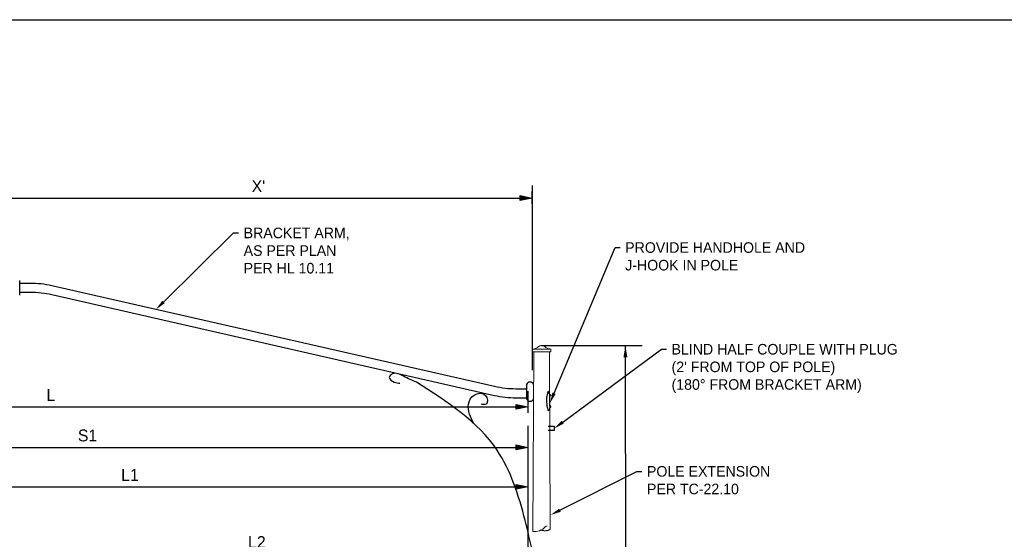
# Model space of a CAD drawing. Header units: feet. Extents: x -492 to 323056, y -198 to 581286.
# Tile 14 of 29: x 72.6 to 84.25, y -123.46 to -117.32. Entities that reach past the tile are written whole.
import ezdxf
from ezdxf import colors
from ezdxf.entities.mleader import LeaderData, LeaderLine
from ezdxf.math import Vec2, Vec3

# ---------------------------------------------------------------- set-up
doc = ezdxf.new("R2010")
doc.units = ezdxf.units.FT
doc.header["$MEASUREMENT"] = 0
doc.layers.add('COLUMNS', color=6, linetype='Continuous', plot=False)
for name, color, linetype in [('ST_Details', 4, 'Continuous'), ('TEXT', 7, 'Continuous'), ('TEXT-DED', 10, 'Continuous')]:
    doc.layers.add(name, color=color, linetype=linetype)
doc.styles.add('Slanted-Normal', font='font31.shx', dxfattribs={"height": 0.14})
doc.dimstyles.new('Dec-0  Slanted', dxfattribs={"dimtxt": 0.14, "dimasz": 0.14, "dimexe": 0.07, "dimexo": 0.07, "dimgap": 0.07, "dimtad": 1, "dimdec": 0, "dimzin": 3, "dimdsep": 46, "dimtxsty": 'Slanted-Normal', "dimblk": 'Dim1', "dimcen": 0, "dimclrd": 95, "dimclre": 95, "dimclrt": 7, "dimaunit": 1, "dimadec": 5, "dimazin": 3, "dimtfac": 1, "dimtdec": 0, "dimtmove": 1, "dimatfit": 0, "dimldrblk": 'Dim1', "dimfxl": 1, "dimtolj": 1, "dimtzin": 0, "dimlwd": -1, "dimlwe": -1, "dimarcsym": 0})

# ---------------------------------------------------------------- blocks, each defined once
blk = doc.blocks.new('Dim1')
h = blk.add_hatch(color=4)
h.dxf.hatch_style = 1
h.paths.add_polyline_path([(0, 0), (-1, -0.2), (-1, 0.2)])
at = {"color": 4}
blk.add_lwpolyline([(0, 0), (-1, -0.2), (-1, 0.2), (0, 0)], dxfattribs=at)
blk = doc.blocks.new('*D1103')
at = {"layer": 'Defpoints', "color": 0, "transparency": 16777216}
for p in [(78.612, -121.643), (67.332, -121.747), (78.612, -121.897)]:
    blk.add_point(p, dxfattribs=at)
at = {"layer": 'TEXT-DED', "color": 95, "linetype": 'Continuous', "transparency": 16777216}
for p, q in [((78.612, -121.713), (78.612, -121.967)), ((67.332, -121.817), (67.332, -121.967)), ((67.472, -121.897), (78.472, -121.897))]:
    blk.add_line(p, q, dxfattribs=at)
at = {"layer": 'TEXT-DED', "color": 95, "transparency": 16777216, "xscale": 0.14, "yscale": 0.14, "zscale": 0.14, "rotation": 180}
blk.add_blockref('Dim1', (67.332, -121.897), dxfattribs=at)
at = {"layer": 'TEXT-DED', "color": 95, "transparency": 16777216, "xscale": 0.14, "yscale": 0.14, "zscale": 0.14}
blk.add_blockref('Dim1', (78.612, -121.897), dxfattribs=at)
at = {"layer": 'TEXT-DED', "transparency": 16777216, "insert": (72.972, -121.757), "char_height": 0.14, "attachment_point": 5, "style": 'Slanted-Normal'}
blk.add_mtext('\\A1;{\\Ffont31|c0;L}', dxfattribs=at)
blk = doc.blocks.new('*D1099')
at = {"layer": 'Defpoints', "color": 0, "transparency": 16777216}
for p in [(69.201, -122.693), (78.612, -122.843), (78.612, -122.843)]:
    blk.add_point(p, dxfattribs=at)
at = {"layer": 'TEXT-DED', "color": 95, "linetype": 'Continuous', "transparency": 16777216}
for p, q in [((69.201, -122.763), (69.201, -122.913)), ((69.341, -122.843), (78.472, -122.843))]:
    blk.add_line(p, q, dxfattribs=at)
at = {"layer": 'TEXT-DED', "color": 95, "transparency": 16777216, "xscale": 0.14, "yscale": 0.14, "zscale": 0.14, "rotation": 180}
blk.add_blockref('Dim1', (69.201, -122.843), dxfattribs=at)
at = {"layer": 'TEXT-DED', "color": 95, "transparency": 16777216, "xscale": 0.14, "yscale": 0.14, "zscale": 0.14}
blk.add_blockref('Dim1', (78.612, -122.843), dxfattribs=at)
at = {"layer": 'TEXT-DED', "transparency": 16777216, "insert": (73.907, -122.703), "char_height": 0.14, "attachment_point": 5, "style": 'Slanted-Normal'}
blk.add_mtext('\\A1;L1', dxfattribs=at)
blk = doc.blocks.new('*D1101')
at = {"layer": 'Defpoints', "color": 0, "transparency": 16777216}
for p in [(78.612, -123.137), (72.201, -123.487), (78.612, -123.637)]:
    blk.add_point(p, dxfattribs=at)
at = {"layer": 'TEXT-DED', "color": 95, "linetype": 'Continuous', "transparency": 16777216}
for p, q in [((78.612, -123.207), (78.612, -123.707)), ((72.201, -123.557), (72.201, -123.707)), ((72.341, -123.637), (78.472, -123.637))]:
    blk.add_line(p, q, dxfattribs=at)
at = {"layer": 'TEXT-DED', "color": 95, "transparency": 16777216, "xscale": 0.14, "yscale": 0.14, "zscale": 0.14, "rotation": 180}
blk.add_blockref('Dim1', (72.201, -123.637), dxfattribs=at)
at = {"layer": 'TEXT-DED', "color": 95, "transparency": 16777216, "xscale": 0.14, "yscale": 0.14, "zscale": 0.14}
blk.add_blockref('Dim1', (78.612, -123.637), dxfattribs=at)
at = {"layer": 'TEXT-DED', "transparency": 16777216, "insert": (75.407, -123.497), "char_height": 0.14, "attachment_point": 5, "style": 'Slanted-Normal'}
blk.add_mtext('\\A1;L2', dxfattribs=at)
blk = doc.blocks.new('*D1104')
at = {"layer": 'Defpoints', "color": 0, "transparency": 16777216}
for p in [(72.19, -119.278), (78.661, -119.279), (78.661, -119.428)]:
    blk.add_point(p, dxfattribs=at)
at = {"layer": 'TEXT-DED', "color": 95, "linetype": 'Continuous', "transparency": 16777216}
for p, q in [((72.19, -119.348), (72.19, -119.498)), ((78.661, -119.349), (78.661, -119.498)), ((72.33, -119.428), (78.521, -119.428))]:
    blk.add_line(p, q, dxfattribs=at)
at = {"layer": 'TEXT-DED', "color": 95, "transparency": 16777216, "xscale": 0.14, "yscale": 0.14, "zscale": 0.14, "rotation": 180}
blk.add_blockref('Dim1', (72.19, -119.428), dxfattribs=at)
at = {"layer": 'TEXT-DED', "color": 95, "transparency": 16777216, "xscale": 0.14, "yscale": 0.14, "zscale": 0.14}
blk.add_blockref('Dim1', (78.661, -119.428), dxfattribs=at)
at = {"layer": 'TEXT-DED', "transparency": 16777216, "insert": (75.426, -119.288), "char_height": 0.14, "attachment_point": 5, "style": 'Slanted-Normal'}
blk.add_mtext("\\A1;{\\Ffont31|c0;X'}", dxfattribs=at)
blk = doc.blocks.new('*D1422')
at = {"layer": 'Defpoints', "color": 0, "transparency": 16777216}
for p in [(68.198, -122.297), (78.612, -122.377), (78.612, -122.377)]:
    blk.add_point(p, dxfattribs=at)
at = {"layer": 'TEXT-DED', "color": 95, "linetype": 'Continuous', "transparency": 16777216}
for p, q in [((68.198, -122.367), (68.198, -122.447)), ((68.338, -122.377), (78.472, -122.377))]:
    blk.add_line(p, q, dxfattribs=at)
at = {"layer": 'TEXT-DED', "color": 95, "transparency": 16777216, "xscale": 0.14, "yscale": 0.14, "zscale": 0.14, "rotation": 180}
blk.add_blockref('Dim1', (68.198, -122.377), dxfattribs=at)
at = {"layer": 'TEXT-DED', "color": 95, "transparency": 16777216, "xscale": 0.14, "yscale": 0.14, "zscale": 0.14}
blk.add_blockref('Dim1', (78.612, -122.377), dxfattribs=at)
at = {"layer": 'TEXT-DED', "transparency": 16777216, "insert": (73.405, -122.237), "char_height": 0.14, "attachment_point": 5, "style": 'Slanted-Normal'}
blk.add_mtext('\\A1;S1', dxfattribs=at)

msp = doc.modelspace()

# ---------------------------------------------------------------- linework, layer by layer
at = {"layer": 'COLUMNS', "color": 1}
msp.add_lwpolyline([(63.55946, -138.06895), (63.55946, -117.31895), (93.93446, -117.31895), (93.93446, -138.06895)], close=True, dxfattribs=at)
at = {"layer": 'ST_Details', "lineweight": 13}
for p, q in [((78.88459, -121.2309), (78.88446, -121.21524)), ((78.67068, -123.37113), (78.68267, -121.24657)), ((78.86915, -121.24657), (78.8769, -123.32494))]:
    msp.add_line(p, q, dxfattribs=at)
at = {"layer": 'ST_Details', "color": 7, "linetype": 'Continuous', "lineweight": 13}
msp.add_line((78.87646, -123.32494), (78.87646, -123.32494), dxfattribs=at)
at = {"layer": 'ST_Details'}
for points in [[(72.60251, -120.57633), (72.60251, -120.40328)], [(78.85042, -122.12828), (78.92387, -122.12828), (78.92387, -122.17828), (78.85042, -122.17847)]]:
    msp.add_lwpolyline(points, dxfattribs=at)
for points in [[(78.59681, -121.68706), (78.47158, -121.68706, -0.05607475), (78.21606, -121.65832), (72.98326, -120.46581, 0.05607475), (72.72774, -120.43706), (72.60251, -120.43706)], [(78.59681, -121.7947), (78.47158, -121.7947, -0.05607475), (78.21606, -121.76595), (72.98326, -120.57344, 0.05607475), (72.72774, -120.5447), (72.60251, -120.5447)], [(78.68049, -121.63385, 0.67481599), (78.59686, -121.63385), (78.59656, -121.80314, 0.67604669), (78.68003, -121.80336)]]:
    msp.add_lwpolyline(points, format="xyb", dxfattribs=at)
at = {"layer": 'ST_Details', "lineweight": 13, "flags": 128}
for points in [[(78.88446, -121.21524), (78.66795, -121.21523), (78.66768, -121.24657)], [(78.66768, -121.24657), (78.88473, -121.24657), (78.88459, -121.2309)]]:
    msp.add_lwpolyline(points, dxfattribs=at)
at = {"layer": 'ST_Details', "flags": 128}
for points in [[(78.87097, -121.75345), (78.87932, -121.75339), (78.87963, -121.76813), (78.87558, -121.76816), (78.87154, -121.76819)], [(78.87408, -121.903), (78.88243, -121.90294), (78.88213, -121.88819), (78.87403, -121.88825)]]:
    msp.add_lwpolyline(points, dxfattribs=at)
at = {"layer": 'ST_Details', "color": 7, "linetype": 'Continuous', "lineweight": 13}
for centre, radius, start, end in [((78.8391, -123.3425), 0.03444, 85.492478, 128.363203), ((78.6945, -123.21194), 0.16096, 261.489689, 319.954147)]:
    msp.add_arc(centre, radius, start, end, dxfattribs=at)
at = {"layer": 'ST_Details', "lineweight": 13}
msp.add_open_spline([(78.66795, -121.21523), (78.67938, -121.21302), (78.69082, -121.21081), (78.70226, -121.20859), (78.71446, -121.20623), (78.72347, -121.19562), (78.73408, -121.18914), (78.74084, -121.18501), (78.74657, -121.18087), (78.75435, -121.17674), (78.76163, -121.17287), (78.76892, -121.17251), (78.7762, -121.17251), (78.78349, -121.17251), (78.79077, -121.17287), (78.79806, -121.17674), (78.80583, -121.18087), (78.81157, -121.18501), (78.81832, -121.18914), (78.82893, -121.19562), (78.83794, -121.20623), (78.85015, -121.20859), (78.86158, -121.21081), (78.87302, -121.21302), (78.88446, -121.21523)], degree=3, knots=[0, 0, 0, 0, 0.1477447, 0.1477447, 0.1477447, 0.3054406, 0.3054406, 0.3054406, 0.40588405, 0.40588405, 0.40588405, 0.5, 0.5, 0.5, 0.59411595, 0.59411595, 0.59411595, 0.69455941, 0.69455941, 0.69455941, 0.8522553, 0.8522553, 0.8522553, 1, 1, 1, 1], dxfattribs=at)
at = {"layer": 'ST_Details'}
for points in [[(77.29387, -121.60405), (77.14321, -121.53668), (77.00892, -121.50926), (76.97359, -121.55111), (77.03214, -121.60563), (77.09909, -121.61948)], [(78.66805, -123.61391), (78.57964, -123.24093), (78.24872, -122.41117), (77.29387, -121.60405)], [(77.97274, -122.09586), (77.90997, -121.86781), (77.97559, -121.7595), (78.10965, -121.76235), (78.12105, -121.86497), (78.05831, -121.86497)]]:
    msp.add_spline(points, degree=3, dxfattribs=at)
msp.add_open_spline([(78.8505, -121.71715), (78.84564, -121.73512), (78.84078, -121.7531), (78.83592, -121.77108), (78.83091, -121.78959), (78.83382, -121.80943), (78.83406, -121.82859), (78.83429, -121.84776), (78.83555, -121.8669), (78.83732, -121.88605), (78.83905, -121.90464), (78.84545, -121.92486), (78.85323, -121.93961), (78.85632, -121.94547), (78.86775, -121.93257), (78.87025, -121.92529), (78.87278, -121.91788), (78.87421, -121.91054), (78.87408, -121.903), (78.87367, -121.87807), (78.8733, -121.85315), (78.87278, -121.82823), (78.87237, -121.80821), (78.87195, -121.7882), (78.87154, -121.76819), (78.87144, -121.76328), (78.87133, -121.75836), (78.87123, -121.75345), (78.87107, -121.74583), (78.86902, -121.73855), (78.86619, -121.73116), (78.86349, -121.72413), (78.85133, -121.71012), (78.84956, -121.71715), (78.84501, -121.73512), (78.84046, -121.7531), (78.83592, -121.77108)], degree=3, knots=[0, 0, 0, 0, 0.10712745, 0.10712745, 0.10712745, 0.21748103, 0.21748103, 0.21748103, 0.3278346, 0.3278346, 0.3278346, 0.43496294, 0.43496294, 0.43496294, 0.47760784, 0.47760784, 0.47760784, 0.52098026, 0.52098026, 0.52098026, 0.66438294, 0.66438294, 0.66438294, 0.77953313, 0.77953313, 0.77953313, 0.80780355, 0.80780355, 0.80780355, 0.85162377, 0.85162377, 0.85162377, 0.8933289, 0.8933289, 0.8933289, 1, 1, 1, 1], dxfattribs=at)
at = {"layer": 'ST_Details', "color": 7, "linetype": 'Continuous', "lineweight": 13}
msp.add_rational_spline([(78.76926, -123.35448), (78.76935, -123.35452), (78.76943, -123.35456), (78.77883, -123.3587), (78.78894, -123.36055), (78.80202, -123.36293), (78.81531, -123.36293), (78.82861, -123.36293), (78.84168, -123.36055), (78.85179, -123.3587), (78.86119, -123.35456), (78.86993, -123.35071), (78.87646, -123.34376), (78.87646, -123.33582), (78.87646, -123.32494)], [1, 0.999997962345, 1, 0.993134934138, 1, 0.995929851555, 1, 0.995929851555, 1, 0.993134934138, 1, 0.97994306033, 1, 0.92966996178, 1], degree=2, knots=[0, 0, 0, 0.14285714, 0.14285714, 0.28571429, 0.28571429, 0.42857143, 0.42857143, 0.57142857, 0.57142857, 0.71428571, 0.71428571, 0.85714286, 0.85714286, 1, 1, 1], dxfattribs=at)
at = {"layer": 'TEXT'}
msp.add_line((78.66114, -119.27902), (78.66114, -121.46456), dxfattribs=at)
at = {"layer": 'TEXT-DED'}
for p, q in [((78.7762, -121.17251), (79.96287, -121.17251)), ((79.78734, -130.11863), (79.76593, -121.17251)), ((78.61216, -122.12129), (78.61283, -124.67029))]:
    msp.add_line(p, q, dxfattribs=at)
msp.add_solid([(79.74259, -121.31251), (79.78926, -121.31251), (79.76593, -121.17251)], dxfattribs=at)

# ---------------------------------------------------------------- dimensions: what is measured, and where the dimension line sits
for base, p1, p2, text, override, picture, middle in [((78.66114, -119.42796), (72.1901, -119.2784), (78.66114, -119.27902), "{\\Ffont31|c0;X'}", {"dimscale": 1, "dimtxt": 0.125, "dimlfac": 1, "dimpost": "'", "dimclrt": 256}, '*D1104', (75.42562, -119.28796)), ((78.61216, -121.89688), (67.33197, -121.74688), (78.61216, -121.64316), '{\\Ffont31|c0;L}', {"dimtxt": 0.125, "dimpost": "'", "dimclrt": 256}, '*D1103', (72.97207, -121.75688)), ((78.61246, -122.37659), (68.19779, -122.29673), (78.61246, -122.37659), 'S1', {"dimtxt": 0.125, "dimpost": "'", "dimclrt": 256}, '*D1422', (73.40513, -122.23659)), ((78.61246, -122.84266), (69.20072, -122.69266), (78.61246, -122.84266), 'L1', {"dimtxt": 0.125, "dimpost": "'", "dimclrt": 256}, '*D1099', (73.90659, -122.70266)), ((78.61246, -123.63696), (72.20072, -123.48696), (78.61246, -123.13696), 'L2', {"dimtxt": 0.125, "dimpost": "'", "dimclrt": 256}, '*D1101', (75.40659, -123.49696))]:
    dim = msp.add_linear_dim(base=base, p1=p1, p2=p2, text=text, dimstyle='Dec-0  Slanted', override=override, dxfattribs=at)
    dim.commit()
    dim.dimension.update_dxf_attribs({"geometry": picture, "text_midpoint": middle})

# ---------------------------------------------------------------- leaders
ml = msp.add_multileader_mtext('Standard', dxfattribs=at)
ml.set_content('BRACKET ARM,\\PAS PER PLAN\\PPER HL 10.11', color=256, style='Slanted-Normal')
ml.set_leader_properties()
ml.build(insert=Vec2(0, 0))
ml.multileader.update_dxf_attribs({"dogleg_length": 0.06, "arrow_head_size": 0.125})
ctx = ml.context
ctx.base_point, ctx.char_height, ctx.arrow_head_size, ctx.landing_gap_size, ctx.plane_origin = Vec3(75.19122, -119.8411), 0.125, 0.125, 0.06, Vec3(72.14526, -119.9094)
notes = []
notes.append((ctx, [(1, (1, 1, 0), (75.13122, -119.8411), (1, 0), 0.06, [(0, [(74.21364, -120.7462)], 0, [])])]))
ctx.mtext.insert, ctx.mtext.width, ctx.mtext.flow_direction = Vec3(75.25122, -119.7786), 1.3802736, 5
ml = msp.add_multileader_mtext('Standard', dxfattribs=at)
ml.set_content('PROVIDE HANDHOLE AND J-HOOK IN POLE', color=256, style='Slanted-Normal')
ml.set_leader_properties()
ml.build(insert=Vec2(0, 0))
ml.multileader.update_dxf_attribs({"dogleg_length": 0.06, "arrow_head_size": 0.125})
ctx = ml.context
ctx.base_point, ctx.char_height, ctx.arrow_head_size, ctx.landing_gap_size, ctx.plane_origin = Vec3(79.70347, -120.01379), 0.125, 0.125, 0.06, Vec3(78.91098, -121.83694)
notes.append((ctx, [(0, (1, 1, 0), (79.64347, -120.01379), (1, 0), 0.06, [(0, [(78.8733, -121.85315)], 0, [])])]))
ctx.mtext.insert, ctx.mtext.width, ctx.mtext.flow_direction = Vec3(79.76347, -119.95129), 2.6161024, 5
ml = msp.add_multileader_mtext('Standard', dxfattribs=at)
ml.set_content("BLIND HALF COUPLE WITH PLUG (2' FROM TOP OF POLE) \\P(180%%D FROM BRACKET ARM)", color=256, style='Slanted-Normal')
ml.set_leader_properties()
ml.build(insert=Vec2(0, 0))
ml.multileader.update_dxf_attribs({"dogleg_length": 0.06, "arrow_head_size": 0.125})
ctx = ml.context
ctx.base_point, ctx.char_height, ctx.arrow_head_size, ctx.landing_gap_size, ctx.plane_origin = Vec3(80.25163, -121.21652), 0.125, 0.125, 0.06, Vec3(79.45914, -123.03967)
notes.append((ctx, [(0, (1, 1, 0), (80.19163, -121.21652), (1, 0), 0.06, [(0, [(78.92387, -122.15328)], 0, [])])]))
ctx.mtext.insert, ctx.mtext.width, ctx.mtext.flow_direction = Vec3(80.31163, -121.15402), 2.8345219, 5
ml = msp.add_multileader_mtext('Standard', dxfattribs=at)
ml.set_content('POLE EXTENSION\\PPER TC-22.10', color=256, style='Slanted-Normal')
ml.set_leader_properties()
ml.build(insert=Vec2(0, 0))
ml.multileader.update_dxf_attribs({"dogleg_length": 0.06, "arrow_head_size": 0.125})
ctx = ml.context
ctx.base_point, ctx.char_height, ctx.arrow_head_size, ctx.landing_gap_size, ctx.plane_origin = Vec3(79.96062, -122.6607), 0.125, 0.125, 0.06, Vec3(79.48298, -125.29032)
notes.append((ctx, [(0, (1, 1, 0), (79.90062, -122.6607), (1, 0), 0.06, [(0, [(78.87932, -123.17722)], 0, [])])]))
ctx.mtext.insert, ctx.mtext.width, ctx.mtext.flow_direction = Vec3(80.02062, -122.5982), 2.6161024, 5
for ctx, leaders in notes:
    for number, flags, end, landing, length, lines in leaders:
        leader = LeaderData()
        leader.index, (leader.has_last_leader_line, leader.has_dogleg_vector, leader.attachment_direction) = number, flags
        leader.last_leader_point, leader.dogleg_vector, leader.dogleg_length = Vec3(end), Vec3(landing), length
        for number, points, colour, breaks in lines:
            line = LeaderLine()
            line.index, line.vertices, line.color, line.breaks = number, Vec3.list(points), colors.encode_raw_color(colour), breaks
            leader.lines.append(line)
        ctx.leaders.append(leader)

doc.saveas('drawing.dxf')
